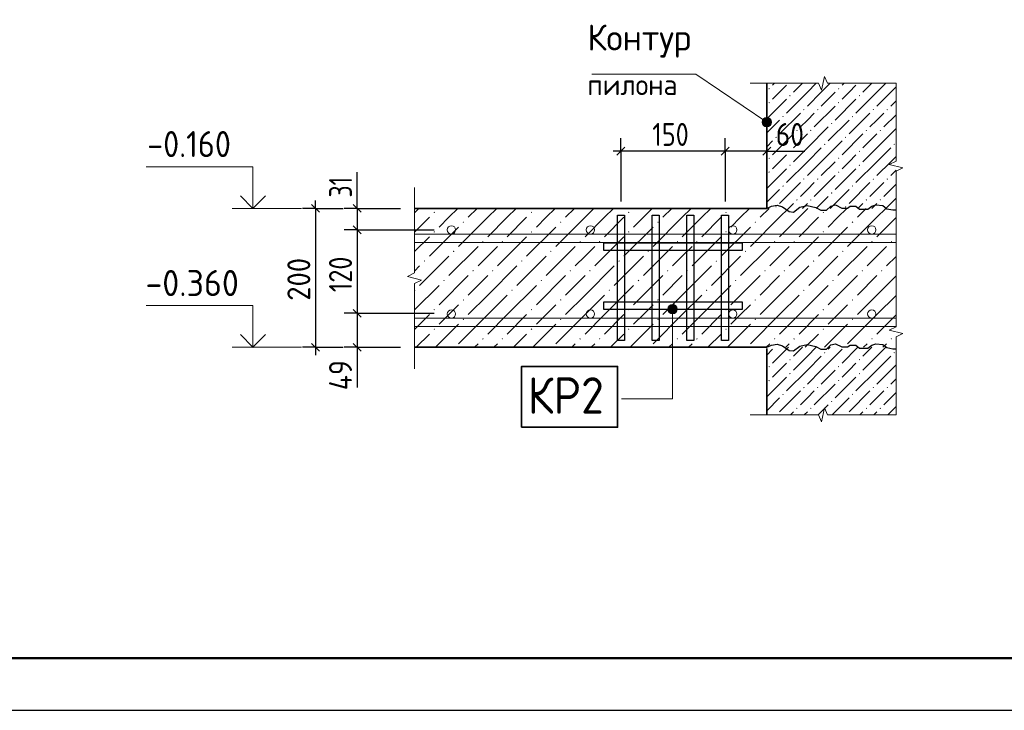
# Model space of a CAD drawing. Header units: millimetres. Extents: x 0 to 50400, y 0 to 35640.
# Tile 9 of 46: x 15150 to 26487, y 0 to 7952. Entities that reach past the tile are written whole.
import ezdxf

# ---------------------------------------------------------------- set-up
doc = ezdxf.new("R2010")
doc.units = ezdxf.units.MM
for name, color, linetype, lineweight in [('Standard', 7, 'Continuous', 25), ('Размерная линия_ общее', 7, 'Continuous', 13), ('Текст_ общее', 7, 'Continuous', 25)]:
    doc.layers.add(name, color=color, linetype=linetype, lineweight=lineweight)
doc.styles.add('ISOCPEUR', font='txt')

msp = doc.modelspace()

# ---------------------------------------------------------------- hatches: boundary and pattern name
at = {"layer": 'Standard', "linetype": 'Continuous', "lineweight": 13, "transparency": 33554687}
for points in [[(23771, 7157), (23779, 7165), (23787, 7157), (23779, 7149)], [(24571, 7157), (24579, 7165), (24587, 7157), (24579, 7149)], [(24011, 7077), (24019, 7085), (24027, 7077), (24019, 7069)], [(24811, 7077), (24819, 7085), (24827, 7077), (24819, 7069)], [(23771, 6997), (23779, 7005), (23787, 6997), (23779, 6989)], [(24171, 6917), (24179, 6925), (24187, 6917), (24179, 6909)], [(24331, 6917), (24339, 6925), (24347, 6917), (24339, 6909)], [(24571, 6997), (24579, 7005), (24587, 6997), (24579, 6989)], [(24971, 6917), (24979, 6925), (24987, 6917), (24979, 6909)], [(25131, 6917), (25139, 6925), (25147, 6917), (25139, 6909)], [(23931, 6837), (23939, 6845), (23947, 6837), (23939, 6829)], [(24731, 6837), (24739, 6845), (24747, 6837), (24739, 6829)], [(24491, 6757), (24499, 6765), (24507, 6757), (24499, 6749)], [(23851, 6597), (23859, 6605), (23867, 6597), (23859, 6589)], [(24091, 6677), (24099, 6685), (24107, 6677), (24099, 6669)], [(24251, 6677), (24259, 6685), (24267, 6677), (24259, 6669)], [(24651, 6597), (24659, 6605), (24667, 6597), (24659, 6589)], [(24891, 6677), (24899, 6685), (24907, 6677), (24899, 6669)], [(25051, 6677), (25059, 6685), (25067, 6677), (25059, 6669)], [(24411, 6517), (24419, 6525), (24427, 6517), (24419, 6509)], [(25211, 6517), (25219, 6525), (25227, 6517), (25219, 6509)], [(23771, 6357), (23779, 6365), (23787, 6357), (23779, 6349)], [(24011, 6437), (24019, 6445), (24027, 6437), (24019, 6429)], [(24571, 6357), (24579, 6365), (24587, 6357), (24579, 6349)], [(24811, 6437), (24819, 6445), (24827, 6437), (24819, 6429)], [(24011, 6277), (24019, 6285), (24027, 6277), (24019, 6269)], [(24811, 6277), (24819, 6285), (24827, 6277), (24819, 6269)], [(23771, 6197), (23779, 6205), (23787, 6197), (23779, 6189)], [(24171, 6117), (24179, 6125), (24187, 6117), (24179, 6109)], [(24331, 6117), (24339, 6125), (24347, 6117), (24339, 6109)], [(24571, 6197), (24579, 6205), (24587, 6197), (24579, 6189)], [(24971, 6117), (24979, 6125), (24987, 6117), (24979, 6109)], [(25131, 6117), (25139, 6125), (25147, 6117), (25139, 6109)], [(23931, 6037), (23939, 6045), (23947, 6037), (23939, 6029)], [(24731, 6037), (24739, 6045), (24747, 6037), (24739, 6029)], [(24491, 5957), (24499, 5965), (24507, 5957), (24499, 5949)], [(23851, 5797), (23859, 5805), (23867, 5797), (23859, 5789)], [(24091, 5877), (24099, 5885), (24107, 5877), (24099, 5869)], [(24251, 5877), (24259, 5885), (24267, 5877), (24259, 5869)], [(24651, 5797), (24659, 5805), (24667, 5797), (24659, 5789)], [(24891, 5877), (24899, 5885), (24907, 5877), (24899, 5869)], [(25051, 5877), (25059, 5885), (25067, 5877), (25059, 5869)], [(19915, 5733), (19923, 5741), (19931, 5733), (19923, 5725)], [(21035, 5733), (21043, 5741), (21051, 5733), (21043, 5725)], [(22155, 5733), (22163, 5741), (22171, 5733), (22163, 5725)], [(23275, 5733), (23283, 5741), (23291, 5733), (23283, 5725)], [(24395, 5733), (24403, 5741), (24411, 5733), (24403, 5725)], [(20251, 5621), (20259, 5629), (20267, 5621), (20259, 5613)], [(21371, 5621), (21379, 5629), (21387, 5621), (21379, 5613)], [(22491, 5621), (22499, 5629), (22507, 5621), (22499, 5613)], [(23611, 5621), (23619, 5629), (23627, 5621), (23619, 5613)], [(24731, 5621), (24739, 5629), (24747, 5621), (24739, 5613)], [(19915, 5509), (19923, 5517), (19931, 5509), (19923, 5501)], [(21035, 5509), (21043, 5517), (21051, 5509), (21043, 5501)], [(22155, 5509), (22163, 5517), (22171, 5509), (22163, 5501)], [(23275, 5509), (23283, 5517), (23291, 5509), (23283, 5501)], [(24395, 5509), (24403, 5517), (24411, 5509), (24403, 5501)], [(20475, 5397), (20483, 5405), (20491, 5397), (20483, 5389)], [(20699, 5397), (20707, 5405), (20715, 5397), (20707, 5389)], [(21595, 5397), (21603, 5405), (21611, 5397), (21603, 5389)], [(21819, 5397), (21827, 5405), (21835, 5397), (21827, 5389)], [(22715, 5397), (22723, 5405), (22731, 5397), (22723, 5389)], [(22939, 5397), (22947, 5405), (22955, 5397), (22947, 5389)], [(23835, 5397), (23843, 5405), (23851, 5397), (23843, 5389)], [(24059, 5397), (24067, 5405), (24075, 5397), (24067, 5389)], [(24955, 5397), (24963, 5405), (24971, 5397), (24963, 5389)], [(25179, 5397), (25187, 5405), (25195, 5397), (25187, 5389)], [(20139, 5285), (20147, 5293), (20155, 5285), (20147, 5277)], [(21259, 5285), (21267, 5293), (21275, 5285), (21267, 5277)], [(22379, 5285), (22387, 5293), (22395, 5285), (22387, 5277)], [(23499, 5285), (23507, 5293), (23515, 5285), (23507, 5277)], [(24619, 5285), (24627, 5293), (24635, 5285), (24627, 5277)], [(19803, 5173), (19811, 5181), (19819, 5173), (19811, 5165)], [(20923, 5173), (20931, 5181), (20939, 5173), (20931, 5165)], [(22043, 5173), (22051, 5181), (22059, 5173), (22051, 5165)], [(23163, 5173), (23171, 5181), (23179, 5173), (23171, 5165)], [(24283, 5173), (24291, 5181), (24299, 5173), (24291, 5165)], [(20363, 5061), (20371, 5069), (20379, 5061), (20371, 5053)], [(20587, 5061), (20595, 5069), (20603, 5061), (20595, 5053)], [(21483, 5061), (21491, 5069), (21499, 5061), (21491, 5053)], [(21707, 5061), (21715, 5069), (21723, 5061), (21715, 5053)], [(22603, 5061), (22611, 5069), (22619, 5061), (22611, 5053)], [(22827, 5061), (22835, 5069), (22843, 5061), (22835, 5053)], [(23723, 5061), (23731, 5069), (23739, 5061), (23731, 5053)], [(23947, 5061), (23955, 5069), (23963, 5061), (23955, 5053)], [(24843, 5061), (24851, 5069), (24859, 5061), (24851, 5053)], [(25067, 5061), (25075, 5069), (25083, 5061), (25075, 5053)], [(20027, 4949), (20035, 4957), (20043, 4949), (20035, 4941)], [(21147, 4949), (21155, 4957), (21163, 4949), (21155, 4941)], [(22267, 4949), (22275, 4957), (22283, 4949), (22275, 4941)], [(23387, 4949), (23395, 4957), (23403, 4949), (23395, 4941)], [(24507, 4949), (24515, 4957), (24523, 4949), (24515, 4941)], [(19696, 4842), (19699, 4845), (19707, 4837), (19699, 4829), (19696, 4832)], [(20811, 4837), (20819, 4845), (20827, 4837), (20819, 4829)], [(21931, 4837), (21939, 4845), (21947, 4837), (21939, 4829)], [(23051, 4837), (23059, 4845), (23067, 4837), (23059, 4829)], [(24171, 4837), (24179, 4845), (24187, 4837), (24179, 4829)], [(20251, 4725), (20259, 4733), (20267, 4725), (20259, 4717)], [(21371, 4725), (21379, 4733), (21387, 4725), (21379, 4717)], [(22491, 4725), (22499, 4733), (22507, 4725), (22499, 4717)], [(23611, 4725), (23619, 4733), (23627, 4725), (23619, 4717)], [(24731, 4725), (24739, 4733), (24747, 4725), (24739, 4717)], [(19915, 4613), (19923, 4621), (19931, 4613), (19923, 4605)], [(21035, 4613), (21043, 4621), (21051, 4613), (21043, 4605)], [(22155, 4613), (22163, 4621), (22171, 4613), (22163, 4605)], [(23275, 4613), (23283, 4621), (23291, 4613), (23283, 4605)], [(24395, 4613), (24403, 4621), (24411, 4613), (24403, 4605)], [(20251, 4501), (20259, 4509), (20267, 4501), (20259, 4493)], [(21371, 4501), (21379, 4509), (21387, 4501), (21379, 4493)], [(22491, 4501), (22499, 4509), (22507, 4501), (22499, 4493)], [(23611, 4501), (23619, 4509), (23627, 4501), (23619, 4493)], [(24731, 4501), (24739, 4509), (24747, 4501), (24739, 4493)], [(19915, 4389), (19923, 4397), (19931, 4389), (19923, 4381)], [(21035, 4389), (21043, 4397), (21051, 4389), (21043, 4381)], [(22155, 4389), (22163, 4397), (22171, 4389), (22163, 4381)], [(23275, 4389), (23283, 4397), (23291, 4389), (23283, 4381)], [(24395, 4389), (24403, 4397), (24411, 4389), (24403, 4381)], [(20475, 4277), (20483, 4285), (20491, 4277), (20483, 4269)], [(20699, 4277), (20707, 4285), (20715, 4277), (20707, 4269)], [(21595, 4277), (21603, 4285), (21611, 4277), (21603, 4269)], [(21819, 4277), (21827, 4285), (21835, 4277), (21827, 4269)], [(22715, 4277), (22723, 4285), (22731, 4277), (22723, 4269)], [(22939, 4277), (22947, 4285), (22955, 4277), (22947, 4269)], [(23835, 4277), (23843, 4285), (23851, 4277), (23843, 4269)], [(24059, 4277), (24067, 4285), (24075, 4277), (24067, 4269)], [(24955, 4277), (24963, 4285), (24971, 4277), (24963, 4269)], [(25179, 4277), (25187, 4285), (25195, 4277), (25187, 4269)], [(24411, 4117), (24419, 4125), (24427, 4117), (24419, 4109)], [(25211, 4117), (25219, 4125), (25227, 4117), (25219, 4109)], [(24011, 4037), (24019, 4045), (24027, 4037), (24019, 4029)], [(24811, 4037), (24819, 4045), (24827, 4037), (24819, 4029)], [(23771, 3957), (23779, 3965), (23787, 3957), (23779, 3949)], [(24011, 3877), (24019, 3885), (24027, 3877), (24019, 3869)], [(24571, 3957), (24579, 3965), (24587, 3957), (24579, 3949)], [(24811, 3877), (24819, 3885), (24827, 3877), (24819, 3869)], [(23771, 3797), (23779, 3805), (23787, 3797), (23779, 3789)], [(24571, 3797), (24579, 3805), (24587, 3797), (24579, 3789)], [(23931, 3637), (23939, 3645), (23947, 3637), (23939, 3629)], [(24171, 3717), (24179, 3725), (24187, 3717), (24179, 3709)], [(24331, 3717), (24339, 3725), (24347, 3717), (24339, 3709)], [(24731, 3637), (24739, 3645), (24747, 3637), (24739, 3629)], [(24971, 3717), (24979, 3725), (24987, 3717), (24979, 3709)], [(25131, 3717), (25139, 3725), (25147, 3717), (25139, 3709)], [(24491, 3557), (24499, 3565), (24507, 3557), (24499, 3549)], [(23856, 3402), (23859, 3405), (23862, 3402)], [(24091, 3477), (24099, 3485), (24107, 3477), (24099, 3469)], [(24251, 3477), (24259, 3485), (24267, 3477), (24259, 3469)], [(24656, 3402), (24659, 3405), (24662, 3402)], [(24891, 3477), (24899, 3485), (24907, 3477), (24899, 3469)], [(25051, 3477), (25059, 3485), (25067, 3477), (25059, 3469)]]:
    msp.add_hatch(color=7, dxfattribs=at).paths.add_polyline_path(points, flags=16)
for points in [[(23698, 6777), (23728, 6822), (23707, 6804)], [(23728, 6822), (23698, 6777), (23703, 6750)], [(23728, 6822), (23703, 6750), (23755, 6827)], [(23755, 6827), (23703, 6750), (23721, 6729)], [(23755, 6827), (23721, 6729), (23782, 6818)], [(23782, 6818), (23721, 6729), (23748, 6720)], [(23782, 6818), (23748, 6720), (23800, 6797)], [(23800, 6797), (23748, 6720), (23775, 6725)], [(23800, 6797), (23775, 6725), (23805, 6770)], [(23805, 6770), (23775, 6725), (23796, 6743)]]:
    msp.add_hatch(color=7, dxfattribs=at).paths.add_polyline_path(points)
at = {"layer": 'Текст_ общее', "linetype": 'Continuous', "lineweight": 13, "transparency": 33554687}
for points in [[(22695, 4667), (22641, 4667), (22621, 4647)], [(22695, 4667), (22621, 4647), (22714, 4647)], [(22641, 4667), (22695, 4667), (22668, 4674)], [(22714, 4647), (22621, 4647), (22614, 4620)], [(22714, 4647), (22614, 4620), (22722, 4620)], [(22722, 4620), (22614, 4620), (22621, 4593)], [(22722, 4620), (22621, 4593), (22714, 4593)], [(22714, 4593), (22621, 4593), (22641, 4574)], [(22714, 4593), (22641, 4574), (22695, 4574)], [(22695, 4574), (22641, 4574), (22668, 4566)]]:
    msp.add_hatch(color=7, dxfattribs=at).paths.add_polyline_path(points)

# ---------------------------------------------------------------- linework, layer by layer
at = {"layer": 'Standard', "color": 7, "linetype": 'Continuous', "lineweight": 13, "transparency": 33554687}
for p, q in [((21736, 7325), (22936, 7325)), ((22936, 7325), (23752, 6773)), ((24417, 7300), (24383, 7140)), ((24450, 7220), (24417, 7300)), ((23560, 7220), (23560, 7220)), ((24349, 7220), (23560, 7220)), ((24383, 7140), (24349, 7220)), ((25240, 7220), (24450, 7220)), ((25240, 6323), (25240, 7220)), ((25240, 7220), (25240, 7220)), ((23707, 6804), (23707, 6804)), ((23782, 6818), (23782, 6818)), ((23721, 6729), (23721, 6729)), ((23796, 6743), (23796, 6743)), ((25160, 6285), (25240, 6323)), ((25320, 6247), (25160, 6285)), ((25240, 6209), (25320, 6247)), ((25240, 5311), (25240, 6209)), ((19696, 6020), (19696, 5039)), ((17596, 5780), (18396, 5780)), ((25240, 4414), (25240, 5311)), ((19696, 5039), (19616, 4997)), ((19616, 4997), (19776, 4955)), ((19776, 4955), (19696, 4914)), ((19696, 4914), (19696, 3932)), ((25160, 4376), (25240, 4414)), ((25320, 4338), (25160, 4376)), ((25240, 4299), (25320, 4338)), ((25240, 3402), (25240, 4299)), ((17596, 4180), (18396, 4180)), ((19696, 3932), (19696, 3932)), ((23560, 3402), (24349, 3402)), ((24349, 3402), (24383, 3322)), ((24383, 3322), (24417, 3482)), ((24417, 3482), (24450, 3402)), ((24450, 3402), (25240, 3402)), ((25240, 3402), (25240, 3402))]:
    msp.add_line(p, q, dxfattribs=at)
at = {"layer": 'Standard', "color": 253, "linetype": 'Continuous', "lineweight": 13, "true_color": 0xa0a0a0, "transparency": 33554687}
for p, q in [((23842, 7220), (23819, 7197)), ((23899, 7117), (23979, 7197)), ((24162, 7220), (24059, 7117)), ((24322, 7220), (24219, 7117)), ((24379, 7117), (24482, 7220)), ((24642, 7220), (24619, 7197)), ((24699, 7117), (24779, 7197)), ((24962, 7220), (24859, 7117)), ((25122, 7220), (25019, 7117)), ((25179, 7117), (25240, 7178)), ((23979, 7037), (23752, 6810)), ((23819, 7037), (23899, 7117)), ((24219, 7117), (23979, 6877)), ((24379, 7117), (24219, 6957)), ((24539, 7117), (24379, 6957)), ((24779, 7037), (24539, 6797)), ((24619, 7037), (24699, 7117)), ((25019, 7117), (24779, 6877)), ((25179, 7117), (25019, 6957)), ((24539, 6957), (24299, 6717)), ((25240, 7018), (25179, 6957)), ((24139, 6877), (23899, 6637)), ((24219, 6797), (24299, 6877)), ((24939, 6877), (24699, 6637)), ((25019, 6797), (25099, 6877)), ((25240, 6858), (25099, 6717)), ((23899, 6797), (23752, 6650)), ((24139, 6717), (24219, 6797)), ((24219, 6477), (24459, 6717)), ((24699, 6797), (24459, 6557)), ((24939, 6717), (25019, 6797)), ((25019, 6477), (25240, 6698)), ((24059, 6637), (23819, 6397)), ((24219, 6637), (24059, 6477)), ((24859, 6637), (24619, 6397)), ((25019, 6637), (24859, 6477)), ((23752, 6490), (23819, 6557)), ((24219, 6477), (24059, 6317)), ((24379, 6477), (24219, 6317)), ((24379, 6317), (24619, 6557)), ((25019, 6477), (24859, 6317)), ((25179, 6477), (25019, 6317)), ((23899, 6317), (23979, 6397)), ((24699, 6317), (24779, 6397)), ((25179, 6317), (25240, 6378)), ((23979, 6237), (23752, 6010)), ((23819, 6237), (23899, 6317)), ((24219, 6317), (23979, 6077)), ((24379, 6317), (24219, 6157)), ((24539, 6317), (24379, 6157)), ((24779, 6237), (24539, 5997)), ((24619, 6237), (24699, 6317)), ((25019, 6317), (24779, 6077)), ((25179, 6317), (25019, 6157)), ((24539, 6157), (24299, 5917)), ((25240, 6218), (25179, 6157)), ((24139, 6077), (23899, 5837)), ((24219, 5997), (24299, 6077)), ((24939, 6077), (24699, 5837)), ((25019, 5997), (25099, 6077)), ((25240, 6058), (25099, 5917)), ((23899, 5997), (23752, 5850)), ((24139, 5917), (24219, 5997)), ((24322, 5780), (24459, 5917)), ((24699, 5997), (24482, 5780)), ((24939, 5917), (25019, 5997)), ((25122, 5780), (25240, 5898)), ((24059, 5837), (24002, 5780)), ((24219, 5837), (24162, 5780)), ((24859, 5837), (24802, 5780)), ((25019, 5837), (24962, 5780)), ((23752, 4090), (23819, 4157)), ((24002, 4180), (23819, 3997)), ((24162, 4180), (24059, 4077)), ((24219, 4077), (24322, 4180)), ((24379, 3917), (24619, 4157)), ((24482, 4180), (24459, 4157)), ((24802, 4180), (24619, 3997)), ((24962, 4180), (24859, 4077)), ((25019, 4077), (25122, 4180)), ((23899, 3917), (23979, 3997)), ((24219, 4077), (24059, 3917)), ((24379, 4077), (24219, 3917)), ((24699, 3917), (24779, 3997)), ((25019, 4077), (24859, 3917)), ((25179, 4077), (25019, 3917)), ((25179, 3917), (25240, 3978)), ((23819, 3837), (23899, 3917)), ((24219, 3917), (23979, 3677)), ((24379, 3917), (24219, 3757)), ((24539, 3917), (24379, 3757)), ((24619, 3837), (24699, 3917)), ((25019, 3917), (24779, 3677)), ((25179, 3917), (25019, 3757)), ((23979, 3837), (23752, 3610)), ((24539, 3757), (24299, 3517)), ((24779, 3837), (24539, 3597)), ((25240, 3818), (25179, 3757)), ((24139, 3677), (23899, 3437)), ((24219, 3597), (24299, 3677)), ((24939, 3677), (24699, 3437)), ((25019, 3597), (25099, 3677)), ((25240, 3658), (25099, 3517)), ((23899, 3597), (23752, 3450)), ((24139, 3517), (24219, 3597)), ((24344, 3402), (24459, 3517)), ((24699, 3597), (24504, 3402)), ((24939, 3517), (25019, 3597)), ((24059, 3437), (24024, 3402)), ((24219, 3437), (24184, 3402)), ((24859, 3437), (24824, 3402)), ((25019, 3437), (24984, 3402)), ((25144, 3402), (25240, 3498))]:
    msp.add_line(p, q, dxfattribs=at)
at = {"layer": 'Standard', "color": 7, "linetype": 'Continuous', "lineweight": -3, "transparency": 33554687}
for p, q in [((23752, 6439), (24192, 6439)), ((19036, 5780), (19036, 6196)), ((19036, 4180), (19036, 3716))]:
    msp.add_line(p, q, dxfattribs=at)
at = {"layer": 'Standard', "color": 254, "linetype": 'Continuous', "lineweight": 13, "transparency": 33554687}
for p, q in [((19696, 5730), (19746, 5780)), ((19867, 5677), (19696, 5506)), ((19979, 5565), (20091, 5677)), ((20091, 5677), (20194, 5780)), ((20539, 5677), (20203, 5341)), ((20418, 5780), (20315, 5677)), ((20642, 5780), (20539, 5677)), ((20763, 5677), (20539, 5453)), ((20763, 5677), (20866, 5780)), ((20987, 5677), (20763, 5453)), ((21099, 5565), (21211, 5677)), ((21211, 5677), (21314, 5780)), ((21659, 5677), (21323, 5341)), ((21538, 5780), (21435, 5677)), ((21762, 5780), (21659, 5677)), ((21883, 5677), (21659, 5453)), ((21883, 5677), (21986, 5780)), ((22107, 5677), (21883, 5453)), ((22219, 5565), (22331, 5677)), ((22331, 5677), (22434, 5780)), ((22779, 5677), (22443, 5341)), ((22658, 5780), (22555, 5677)), ((22882, 5780), (22779, 5677)), ((23003, 5677), (22779, 5453)), ((23003, 5677), (23106, 5780)), ((23227, 5677), (23003, 5453)), ((23339, 5565), (23451, 5677)), ((23451, 5677), (23554, 5780)), ((23899, 5677), (23563, 5341)), ((23778, 5780), (23675, 5677)), ((24002, 5780), (23899, 5677)), ((24123, 5677), (23899, 5453)), ((24123, 5677), (24226, 5780)), ((24347, 5677), (24123, 5453)), ((24459, 5565), (24571, 5677)), ((24571, 5677), (24674, 5780)), ((25019, 5677), (24683, 5341)), ((24898, 5780), (24795, 5677)), ((25122, 5780), (25019, 5677)), ((25240, 5674), (25019, 5453)), ((20203, 5565), (19867, 5229)), ((21323, 5565), (20987, 5229)), ((22443, 5565), (22107, 5229)), ((23563, 5565), (23227, 5229)), ((24683, 5565), (24347, 5229)), ((19867, 5453), (19696, 5282)), ((20987, 5453), (20651, 5117)), ((22107, 5453), (21771, 5117)), ((23227, 5453), (22891, 5117)), ((24347, 5453), (24011, 5117)), ((20427, 5341), (20091, 5005)), ((20539, 5229), (20651, 5341)), ((21547, 5341), (21211, 5005)), ((21659, 5229), (21771, 5341)), ((22667, 5341), (22331, 5005)), ((22779, 5229), (22891, 5341)), ((23787, 5341), (23451, 5005)), ((23899, 5229), (24011, 5341)), ((24907, 5341), (24571, 5005)), ((25019, 5229), (25131, 5341)), ((20091, 5229), (19755, 4893)), ((20427, 5117), (20539, 5229)), ((21211, 5229), (20875, 4893)), ((21547, 5117), (21659, 5229)), ((22331, 5229), (21995, 4893)), ((22667, 5117), (22779, 5229)), ((23451, 5229), (23115, 4893)), ((23787, 5117), (23899, 5229)), ((24571, 5229), (24235, 4893)), ((24907, 5117), (25019, 5229)), ((25240, 5226), (25131, 5117)), ((19696, 5058), (19755, 5117)), ((20539, 4781), (20875, 5117)), ((21659, 4781), (21995, 5117)), ((22779, 4781), (23115, 5117)), ((23899, 4781), (24235, 5117)), ((20315, 5005), (19979, 4669)), ((20539, 5005), (20315, 4781)), ((21435, 5005), (21099, 4669)), ((21659, 5005), (21435, 4781)), ((22555, 5005), (22219, 4669)), ((22779, 5005), (22555, 4781)), ((23675, 5005), (23339, 4669)), ((23899, 5005), (23675, 4781)), ((24795, 5005), (24459, 4669)), ((25019, 5005), (24795, 4781)), ((25019, 4781), (25240, 5002)), ((19696, 4610), (19979, 4893)), ((20763, 4557), (21099, 4893)), ((21883, 4557), (22219, 4893)), ((23003, 4557), (23339, 4893)), ((24123, 4557), (24459, 4893)), ((20539, 4781), (20315, 4557)), ((20763, 4781), (20539, 4557)), ((21659, 4781), (21435, 4557)), ((21883, 4781), (21659, 4557)), ((22779, 4781), (22555, 4557)), ((23003, 4781), (22779, 4557)), ((23899, 4781), (23675, 4557)), ((24123, 4781), (23899, 4557)), ((25019, 4781), (24795, 4557)), ((25240, 4778), (25019, 4557)), ((20091, 4557), (20203, 4669)), ((21211, 4557), (21323, 4669)), ((22331, 4557), (22443, 4669)), ((23451, 4557), (23563, 4669)), ((24571, 4557), (24683, 4669)), ((19867, 4557), (19696, 4386)), ((19979, 4445), (20091, 4557)), ((20539, 4557), (20203, 4221)), ((20763, 4557), (20539, 4333)), ((20987, 4557), (20763, 4333)), ((21099, 4445), (21211, 4557)), ((21659, 4557), (21323, 4221)), ((21883, 4557), (21659, 4333)), ((22107, 4557), (21883, 4333)), ((22219, 4445), (22331, 4557)), ((22779, 4557), (22443, 4221)), ((23003, 4557), (22779, 4333)), ((23227, 4557), (23003, 4333)), ((23339, 4445), (23451, 4557)), ((23899, 4557), (23563, 4221)), ((24123, 4557), (23899, 4333)), ((24347, 4557), (24123, 4333)), ((24459, 4445), (24571, 4557)), ((25019, 4557), (24683, 4221)), ((25240, 4554), (25019, 4333)), ((20203, 4445), (19938, 4180)), ((21323, 4445), (21058, 4180)), ((22443, 4445), (22178, 4180)), ((23563, 4445), (23298, 4180)), ((24683, 4445), (24418, 4180)), ((19867, 4333), (19714, 4180)), ((20987, 4333), (20834, 4180)), ((22107, 4333), (21954, 4180)), ((23227, 4333), (23074, 4180)), ((24347, 4333), (24194, 4180)), ((20427, 4221), (20386, 4180)), ((20610, 4180), (20651, 4221)), ((21547, 4221), (21506, 4180)), ((21730, 4180), (21771, 4221)), ((22667, 4221), (22626, 4180)), ((22850, 4180), (22891, 4221)), ((23787, 4221), (23746, 4180)), ((23970, 4180), (24011, 4221)), ((24907, 4221), (24866, 4180)), ((25090, 4180), (25131, 4221))]:
    msp.add_line(p, q, dxfattribs=at)
at = {"layer": 'Standard', "color": 7, "linetype": 'Continuous', "lineweight": 35, "transparency": 33554687}
for p, q in [((19696, 4180), (23752, 4180)), ((23752, 4165), (23752, 3402))]:
    msp.add_line(p, q, dxfattribs=at)
at = {"layer": 'Standard', "color": 7, "linetype": 'Continuous', "lineweight": 25, "transparency": 33554687}
msp.add_lwpolyline([(0, 0), (50400, 0), (50400, 35640), (0, 35640), (0, 0)], close=True, dxfattribs=at)
at = {"layer": 'Standard', "color": 7, "linetype": 'Continuous', "lineweight": 50, "transparency": 33554687}
msp.add_lwpolyline([(2400, 35040), (49800, 35040), (49800, 600), (2400, 600), (2400, 35040)], close=True, dxfattribs=at)
at = {"layer": 'Standard', "color": 7, "linetype": 'Continuous', "lineweight": 35, "transparency": 33554687}
for points in [[(23752, 7220), (23752, 5780), (19696, 5780)], [(17982, 5926), (17836, 5780), (17691, 5926)], [(17982, 4326), (17836, 4180), (17691, 4326)]]:
    msp.add_lwpolyline(points, dxfattribs=at)
at = {"layer": 'Standard', "color": 7, "linetype": 'Continuous', "lineweight": 13, "transparency": 33554687}
for points in [[(17836, 5780), (17836, 6260), (16608, 6260)], [(19696, 5484), (25240, 5484), (25240, 5388), (19696, 5388), (19696, 5484)], [(17836, 4180), (17836, 4660), (16608, 4660)], [(19696, 4516), (25240, 4516), (25240, 4420), (19696, 4420), (19696, 4516)]]:
    msp.add_lwpolyline(points, dxfattribs=at)
at = {"layer": 'Standard', "color": 7, "linetype": 'Continuous', "lineweight": 25, "transparency": 33554687}
for points in [[(23752, 5780), (23806, 5806), (23870, 5815), (23934, 5796), (24008, 5744), (24059, 5738), (24133, 5794), (24216, 5813), (24315, 5788), (24376, 5760), (24440, 5760), (24488, 5807), (24545, 5821), (24616, 5784), (24680, 5784), (24712, 5806), (24776, 5806), (24821, 5770), (24917, 5770), (24961, 5806), (25006, 5820), (25089, 5813), (25134, 5776), (25205, 5763), (25240, 5763)], [(22032, 4260), (22032, 5700), (22112, 5700), (22112, 4260), (22032, 4260)], [(22432, 4260), (22432, 5700), (22512, 5700), (22512, 4260), (22432, 4260)], [(22832, 4260), (22832, 5700), (22912, 5700), (22912, 4260), (22832, 4260)], [(23232, 4260), (23232, 5700), (23312, 5700), (23312, 4260), (23232, 4260)], [(21872, 5300), (23472, 5300), (23472, 5380), (21872, 5380), (21872, 5300)], [(21872, 4620), (23472, 4620), (23472, 4700), (21872, 4700), (21872, 4620)], [(23752, 4180), (23806, 4206), (23870, 4215), (23934, 4196), (24008, 4144), (24059, 4138), (24133, 4194), (24216, 4213), (24315, 4188), (24376, 4160), (24440, 4160), (24488, 4207), (24545, 4221), (24616, 4184), (24680, 4184), (24712, 4206), (24776, 4206), (24821, 4170), (24917, 4170), (24961, 4206), (25006, 4220), (25089, 4213), (25134, 4176), (25205, 4163), (25240, 4163)]]:
    msp.add_lwpolyline(points, dxfattribs=at)
at = {"layer": 'Standard', "color": 7, "linetype": 'Continuous', "lineweight": 13, "transparency": 33554687}
msp.add_circle((23752, 6773), 54, dxfattribs=at)
at = {"layer": 'Standard', "color": 7, "linetype": 'Continuous', "lineweight": 18, "transparency": 33554687}
for centre in [(20121, 5532), (21721, 5532), (23361, 5532), (24961, 5532), (20121, 4564), (21721, 4564), (23361, 4564), (24961, 4564)]:
    msp.add_circle(centre, 48, dxfattribs=at)
at = {"layer": 'Размерная линия_ общее', "color": 253, "linetype": 'Continuous', "lineweight": -3, "true_color": 0xa0a0a0, "transparency": 33554687}
for p, q in [((22072, 6439), (22072, 6589)), ((23272, 6439), (23272, 6589)), ((23752, 6439), (23752, 6589)), ((22072, 6439), (22072, 6289)), ((22072, 6439), (22072, 5860)), ((23272, 6439), (23272, 6289)), ((23272, 6439), (23272, 5860)), ((23752, 6439), (23752, 6289)), ((23752, 6439), (23752, 6439)), ((18556, 5780), (18406, 5780)), ((18556, 5780), (18706, 5780)), ((18556, 5780), (18876, 5780)), ((19036, 5780), (18886, 5780)), ((19036, 5780), (19186, 5780)), ((19036, 5780), (19536, 5780)), ((19036, 5532), (18886, 5532)), ((19036, 5532), (19186, 5532)), ((19036, 5532), (19921, 5532)), ((19036, 4572), (18886, 4572)), ((19036, 4572), (19186, 4572)), ((19036, 4572), (19921, 4572)), ((18556, 4180), (18406, 4180)), ((18556, 4180), (18706, 4180)), ((18556, 4180), (18876, 4180)), ((19036, 4180), (18886, 4180)), ((19036, 4180), (19186, 4180)), ((19036, 4180), (19536, 4180))]:
    msp.add_line(p, q, dxfattribs=at)
at = {"layer": 'Размерная линия_ общее', "color": 7, "linetype": 'Continuous', "lineweight": 25, "transparency": 33554687}
for p, q in [((22117, 6484), (22027, 6394)), ((23317, 6484), (23227, 6394)), ((23797, 6484), (23707, 6394)), ((18511, 5825), (18601, 5735)), ((18991, 5825), (19081, 5735)), ((18991, 5577), (19081, 5487)), ((18991, 4617), (19081, 4527)), ((18511, 4225), (18601, 4135)), ((18991, 4225), (19081, 4135))]:
    msp.add_line(p, q, dxfattribs=at)
at = {"layer": 'Размерная линия_ общее', "color": 7, "linetype": 'Continuous', "lineweight": -3, "transparency": 33554687}
for p, q in [((22072, 6439), (21982, 6439)), ((23272, 6439), (22072, 6439)), ((23752, 6439), (23272, 6439)), ((23752, 6439), (23842, 6439)), ((18556, 5780), (18556, 5870)), ((19036, 5780), (19036, 5870)), ((19036, 5780), (19036, 5532)), ((19036, 5532), (19036, 4572)), ((19036, 4572), (19036, 4180)), ((18556, 4180), (18556, 4090)), ((19036, 4180), (19036, 4090))]:
    msp.add_line(p, q, dxfattribs=at)
msp.add_lwpolyline([(18556, 5780), (18556, 4615), (18556, 4615), (18556, 4180)], dxfattribs=at)
at = {"layer": 'Текст_ общее', "color": 7, "linetype": 'Continuous', "lineweight": 13, "transparency": 33554687}
for p, q in [((22668, 4674), (22668, 4674)), ((22614, 4620), (22614, 4620)), ((22668, 4566), (22668, 4566)), ((22722, 4620), (22722, 4620))]:
    msp.add_line(p, q, dxfattribs=at)
msp.add_lwpolyline([(22668, 4620), (22668, 3588), (22078, 3588)], dxfattribs=at)
at = {"layer": 'Текст_ общее', "color": 7, "linetype": 'Continuous', "lineweight": 35, "transparency": 33554687}
msp.add_lwpolyline([(20929, 3260), (22035, 3260), (22035, 3960), (20929, 3960), (20929, 3260)], dxfattribs=at)
at = {"layer": 'Текст_ общее', "color": 7, "linetype": 'Continuous', "lineweight": 13, "transparency": 33554687}
msp.add_circle((22668, 4620), 54, dxfattribs=at)

# ---------------------------------------------------------------- texts
at = {"layer": 'Standard', "color": 7, "linetype": 'Continuous', "lineweight": 25, "transparency": 33554687, "attachment_point": 7, "style": 'ISOCPEUR'}
for s, insert, char_height, width in [('\\W0.96;Контур', (21686, 7516), 300, 1492.7), ('\\W0.95;пилона', (21686, 7084), 240, 1145.83), ('\\W0.90;-0.160', (16618, 6370), 300, 1214.13), ('\\W0.95;-0.360', (16598, 4770), 300, 1281.45)]:
    msp.add_mtext(s, dxfattribs=dict(at, insert=insert, char_height=char_height, width=width))
at = {"layer": 'Размерная линия_ общее', "color": 7, "linetype": 'Continuous', "lineweight": 25, "transparency": 33554687, "char_height": 264, "attachment_point": 7, "style": 'ISOCPEUR'}
for s, insert, width in [('\\W0.83;150', (22434, 6499), 610.29), ('\\W0.87;60', (23856, 6499), 484.71)]:
    msp.add_mtext(s, dxfattribs=dict(at, insert=insert, width=width))
at = {"layer": 'Размерная линия_ общее', "color": 7, "linetype": 'Continuous', "lineweight": 25, "transparency": 33554687, "char_height": 264, "attachment_point": 7, "rotation": 90, "style": 'ISOCPEUR'}
for s, insert, width in [('\\W0.75;31', (18976, 5905), 415.61), ('\\W0.91;200', (18496, 4716), 674.39), ('\\W0.83;120', (18976, 4815), 610.3), ('\\W0.88;49', (18976, 3686), 512.16)]:
    msp.add_mtext(s, dxfattribs=dict(at, insert=insert, width=width))
at = {"layer": 'Текст_ общее', "color": 7, "linetype": 'Continuous', "lineweight": 35, "transparency": 33554687, "insert": (20999, 3414), "char_height": 420, "width": 1158.55, "attachment_point": 7, "rotation": 0, "style": 'ISOCPEUR'}
msp.add_mtext('\\W0.92;КР2', dxfattribs=at)

doc.saveas('drawing.dxf')
